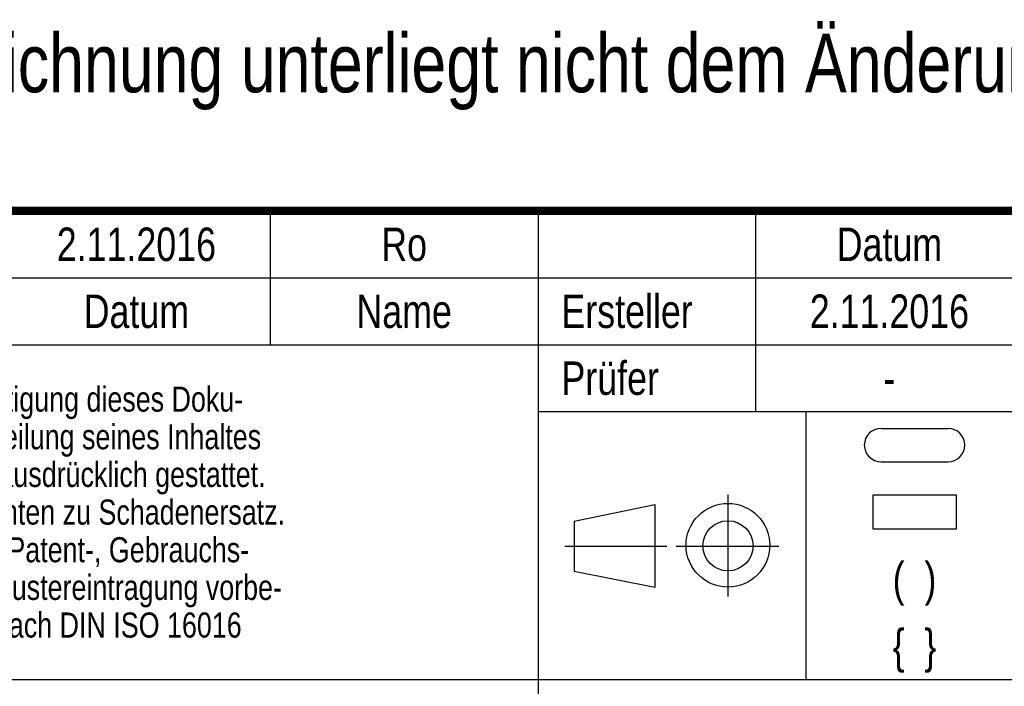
# Model space of a CAD drawing. Header units: millimetres. Extents: x 0 to 420, y 0 to 297.
# Tile 19 of 24: x 247 to 306, y 29 to 68. Entities that reach past the tile are written whole.
import ezdxf

# ---------------------------------------------------------------- set-up
doc = ezdxf.new("R2010")
doc.units = ezdxf.units.MM
doc.header["$LTSCALE"] = 23.1
doc.layers.get('0').update_dxf_attribs({"linetype": 'CONTINUOUS'})
for name, color, linetype in [('_NOTIZEN', 7, 'CONTINUOUS'), ('T-REX12D-TA1-1XX_DXF_FORMAT', 7, 'CONTINUOUS'), ('T-REX12D-TA1-1XX_DXF_TEXT', 7, 'CONTINUOUS'), ('T-REX12D-TA1DXF_CONTINUOUS_LINE', 7, 'CONTINUOUS')]:
    doc.layers.add(name, color=color, linetype=linetype)
doc.styles.get("Standard").update_dxf_attribs({"font": 'txt', "width": 0.8})

# ---------------------------------------------------------------- blocks, each defined once
blk = doc.blocks.new('PROJEKTIONSMETHODE_BL0', base_point=(286, 37))
at = {"layer": 'T-REX12D-TA1DXF_CONTINUOUS_LINE', "color": 9, "linetype": 'Continuous'}
for p, q in [((289.345, 40.049), (289.345, 33.951)), ((279.606, 36.954), (285.704, 36.954)), ((286.25, 36.954), (292.394, 36.954))]:
    blk.add_line(p, q, dxfattribs=at)
at = {"layer": 'T-REX12D-TA1DXF_CONTINUOUS_LINE', "color": 5, "linetype": 'Continuous'}
for p, q in [((280.152, 38.456), (284.976, 39.457)), ((284.976, 39.457), (284.976, 34.497)), ((280.152, 38.456), (280.152, 35.453)), ((284.976, 34.497), (280.152, 35.453))]:
    blk.add_line(p, q, dxfattribs=at)
for centre, radius in [((289.35, 37.014), 2.5), ((289.35, 36.981), 1.5)]:
    blk.add_circle(centre, radius, dxfattribs=at)
blk = doc.blocks.new('PRUEF_BEMASSUNG_BL1', base_point=(300.5, 43))
at = {"layer": 'T-REX12D-TA1DXF_CONTINUOUS_LINE', "color": 7, "linetype": 'Continuous'}
for p, q in [((298.5, 44), (302.5, 44)), ((298.5, 42), (302.5, 42))]:
    blk.add_line(p, q, dxfattribs=at)
for centre, start, end in [((298.5, 43), 90, 270), ((302.5, 43), 270, 90)]:
    blk.add_arc(centre, 1, start, end, dxfattribs=at)
blk = doc.blocks.new('THEORETISCHE_BEMASSUNG_BL2', base_point=(300.5, 39))
at = {"layer": 'T-REX12D-TA1DXF_CONTINUOUS_LINE', "color": 7, "linetype": 'Continuous'}
for p, q in [((298, 40), (298, 38)), ((303, 40), (298, 40)), ((303, 38), (303, 40)), ((298, 38), (303, 38))]:
    blk.add_line(p, q, dxfattribs=at)
blk = doc.blocks.new('*T9')
at = {"color": 2, "linetype": 'Continuous'}
for p, q in [((0, 0), (185, 0)), ((0, 0), (0, -44)), ((11, 0), (11, -8)), ((21, 0), (21, -8)), ((37, 0), (37, -8)), ((53, 0), (53, -44)), ((66, 0), (66, -12)), ((82, 0), (82, -12)), ((98, 0), (98, -12)), ((112, 0), (112, -12)), ((144, 0), (144, -44)), ((185, 0), (185, -44)), ((0, -4), (98, -4)), ((144, -4), (185, -4)), ((0, -8), (98, -8)), ((144, -8), (185, -8)), ((53, -12), (185, -12)), ((69, -12), (69, -28)), ((144, -16), (185, -16)), ((144, -20), (185, -20)), ((0, -28), (185, -28)), ((53, -40), (185, -40)), ((98, -40), (98, -44)), ((0, -44), (185, -44))]:
    blk.add_line(p, q, dxfattribs=at)
at = {"layer": '_NOTIZEN', "color": 5, "linetype": 'Continuous'}
for s, insert, char_height, width, attachment_point, line_spacing_factor in [('k00', (5.5, -1), 2, 9.14286, 2, 0.9), ('2.11.2016', (29, -1), 2, 24, 2, 0.9), ('Ro', (45, -1), 2, 6, 2, 0.9), ('Datum', (74, -1), 2, 15.33333, 2, 0.9), ('Name', (90, -1), 2, 12.57143, 2, 0.9), ('Maßstab', (105, -1), 2, 20.28571, 2, 0.9), ('Zul. Abweichung', (128, -1), 2, 42.66667, 2, 0.9), ('Erstverw.', (145.4, -1), 2, 25.14286, 1, 0.9), ('REXD-T', (164.4, -1), 2, 19.33333, 1, 0.9), (':', (161.5, -1), 2, 1.42857, 2, 0.9), ('-', (16, -1), 2, 2.85714, 2, 0.9), ('ÄM-Nr.', (16, -5), 2, 17.71429, 2, 0.9), ('Z-Index', (5.5, -5), 2, 20, 2, 0.9), ('Datum', (29, -5), 2, 15.33333, 2, 0.9), ('Name', (45, -5), 2, 12.57143, 2, 0.9), ('Ersteller', (54.4, -5), 2, 22.85714, 1, 0.9), ('2.11.2016', (74, -5), 2, 24, 2, 0.9), ('Ro', (90, -5), 2, 6, 2, 0.9), ('DIN ISO 286\\PTeil 1 \\Fgdt;{\\Fgdt;`}\\Ftxt; IT13', (128, -5.25), 2, 37.90476, 2, 1.05), ('Format', (145.4, -5), 2, 17.14286, 1, 0.9), ('A3', (164.4, -5), 2, 6.28571, 1, 0.9), (':', (161.5, -5), 2, 1.42857, 2, 0.9), ('1:1', (105, -6.5), 3, 9, 2, 0.9), ('Prüfer', (54.4, -9), 2, 16.28571, 1, 0.9), ('Entw.ph.', (145.4, -9), 2, 22.28571, 1, 0.9), ('Freigegeben', (164.4, -9), 2, 30.38095, 1, 0.9), (':', (161.5, -9), 2, 1.42857, 2, 0.9), ('-', (74, -9), 2, 2.85714, 2, 0.9), ('-', (90, -9), 2, 2.85714, 2, 0.9), ('Prüf-Maß', (83.4, -13), 2, 23.14286, 1, 0.9), ('Theoretisches-Maß', (83.4, -17), 2, 48.09524, 1, 0.9), ('(  )', (75.5, -21), 2, 9.71429, 2, 0.9), ('Hilfs-Maß', (83.4, -21), 2, 24.66667, 1, 0.9), ('Erstellt mit\\PPro/Engineer', (164.5, -21.5), 2, 33.42857, 2, 0.9), ('\\{  \\}', (75.5, -25), 2, 10.85714, 2, 0.9), ('Klammer-Maß  (nicht f. Neuwerkzeuge)', (83.4, -25), 2, 101.80952, 1, 0.9), ('Zeichnungs-Name:', (54.4, -29), 2, 44.66667, 1, 0.9), ('Zeichnungs-Nummer:', (145.4, -29), 2, 50.95238, 1, 0.9), ('REX12D-TA1-1xx  "Dummy"', (98.5, -34.25), 3.5, 121, 2, 0.9), ('T-REX12D-TA1-1XX', (164.5, -34.5), 3, 74.28571, 2, 0.9), ('Ersatz für:', (54.4, -41), 2, 28.57143, 1, 0.9), ('Ersatz durch:', (99.4, -41), 2, 34.57143, 1, 0.9), ('Blatt:', (145.4, -41), 2, 14, 1, 0.9), ('1', (155.4, -41), 2, 2.28571, 1, 0.9), (' 1', (171.4, -41), 2, 5.42857, 1, 0.9), ('von:', (164.4, -41), 2, 10, 1, 0.9), ('-', (83.5, -41), 2, 2.85714, 2, 0.9), ('-', (131.5, -41), 2, 2.85714, 2, 0.9)]:
    blk.add_mtext(s, dxfattribs=dict(at, insert=insert, char_height=char_height, width=width, attachment_point=attachment_point, line_spacing_factor=line_spacing_factor))
at = {"layer": '_NOTIZEN', "color": 9, "linetype": 'Continuous', "insert": (1.4, -10.5), "char_height": 1.5, "width": 103.35714, "attachment_point": 1, "line_spacing_factor": 0.9}
blk.add_mtext('Weitergabe sowie Vervielfältigung dieses Doku-\\Pments, Verwertung und Mitteilung seines Inhaltes\\Psind verboten, soweit nicht ausdrücklich gestattet.\\PZuwiderhandlungen verpflichten zu Schadenersatz.\\PAlle Rechte für den Fall der Patent-, Gebrauchs-\\Pmuster- oder Geschmacksmustereintragung vorbe-\\Phalten.       Schutzvermerk nach DIN ISO 16016', dxfattribs=at)

msp = doc.modelspace()

# ---------------------------------------------------------------- linework, layer by layer
at = {"layer": 'T-REX12D-TA1-1XX_DXF_FORMAT', "color": 7, "linetype": 'Continuous', "const_width": 0.5}
msp.add_lwpolyline([(225, 57), (410, 57)], dxfattribs=at)

# ---------------------------------------------------------------- block references
msp.add_blockref('*T9', (225, 57))
at = {"layer": 'T-REX12D-TA1DXF_CONTINUOUS_LINE', "color": 2, "linetype": 'Continuous'}
for name, p in [('PRUEF_BEMASSUNG_BL1', (300.5, 43)), ('PROJEKTIONSMETHODE_BL0', (286, 37)), ('THEORETISCHE_BEMASSUNG_BL2', (300.5, 39))]:
    msp.add_blockref(name, p, dxfattribs=at)

# ---------------------------------------------------------------- texts
at = {"layer": 'T-REX12D-TA1-1XX_DXF_TEXT', "color": 5, "linetype": 'Continuous', "insert": (225.8911, 67.5823), "char_height": 3.5, "width": 199.5, "attachment_point": 1, "line_spacing_factor": 0.9}
msp.add_mtext('Achtung: Zeichnung unterliegt nicht dem Änderungsdienst', dxfattribs=at)

doc.saveas('drawing.dxf')
